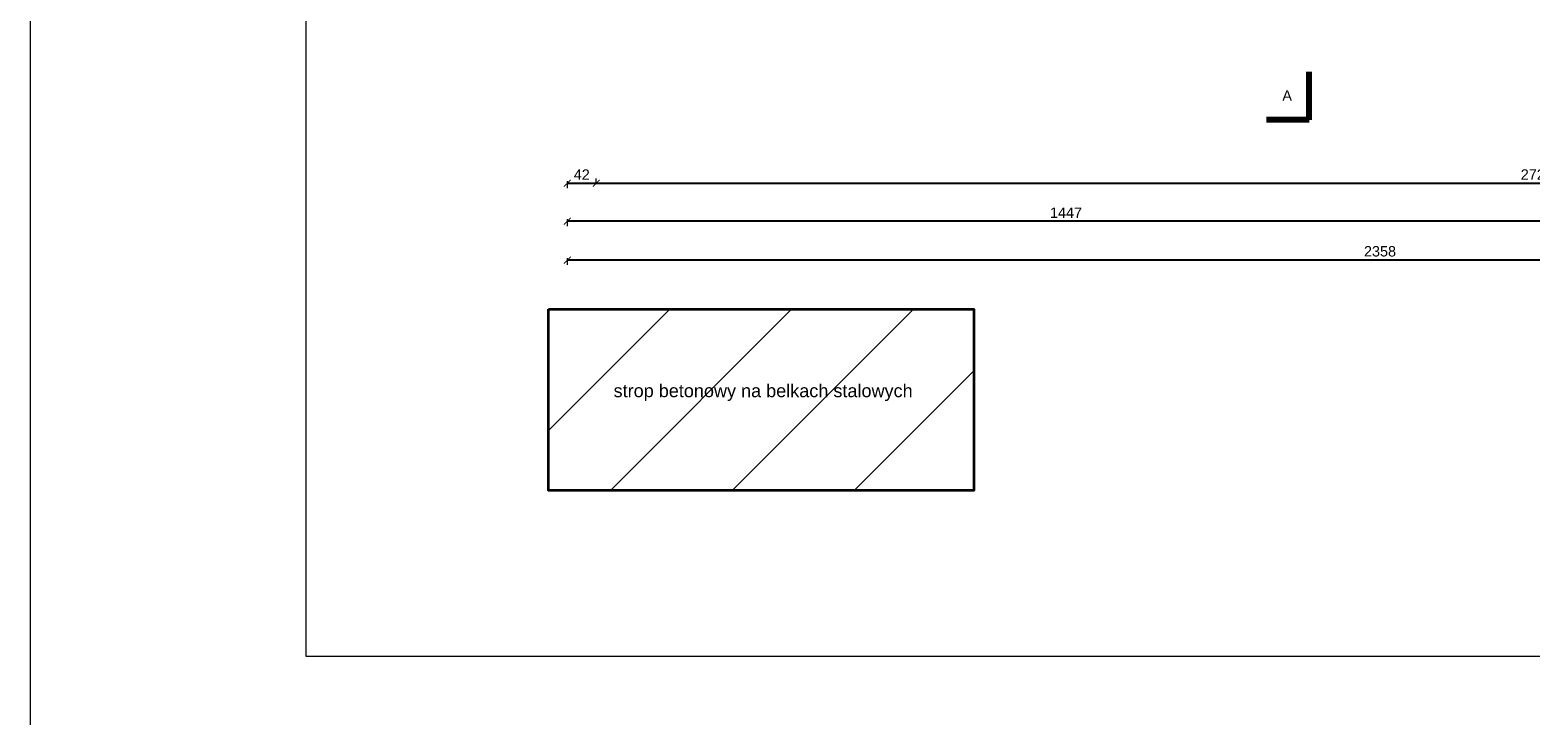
# Model space of a CAD drawing. Header units: millimetres. Extents: x 94902 to 117211, y 64708 to 93779.
# Tile 17 of 37: x 105999 to 108175, y 82460 to 83467. Entities that reach past the tile are written whole.
import ezdxf

# ---------------------------------------------------------------- set-up
doc = ezdxf.new("R2010")
doc.units = ezdxf.units.MM
doc.header["$MEASUREMENT"] = 0
doc.layers.get('0').update_dxf_attribs({"color": 2, "lineweight": 35})
doc.layers.get('Defpoints').update_dxf_attribs({"color": 2})
for name, color, linetype, lineweight in [('A-POJ', 7, 'Continuous', 5), ('Grunt', 9, 'Continuous', 80), ('kreskowanie', 4, 'Continuous', 5), ('Wymiary', 7, 'Continuous', 5), ('ściany', 2, 'Continuous', 35)]:
    doc.layers.add(name, color=color, linetype=linetype, lineweight=lineweight)
doc.layers.add('Opisy', color=7, linetype='Continuous')
doc.styles.get("Standard").update_dxf_attribs({"font": 'arial.ttf'})
doc.dimstyles.new('ISO-25', dxfattribs={"dimtxt": 20, "dimasz": 20, "dimexe": 10, "dimexo": 5, "dimgap": 5, "dimtad": 1, "dimdsep": 46, "dimtxsty": 'Standard', "dimcen": 2.5, "dimadec": 0, "dimazin": 0, "dimtfac": 1, "dimtix": 1, "dimtmove": 0, "dimatfit": 3, "dimfxl": 1, "dimarcsym": 0})

# ---------------------------------------------------------------- blocks, each defined once
blk = doc.blocks.new('_ArchTick')
at = {"color": 0, "linetype": 'ByBlock', "const_width": 0.15}
blk.add_lwpolyline([(-0.5, -0.5), (0.5, 0.5)], dxfattribs=at)
blk = doc.blocks.new('*D432')
at = {"layer": 'Defpoints', "color": 0, "ltscale": 2, "transparency": 16777216}
for p in [(106778.5, 83433), (106820.5, 83245), (106820.5, 83245)]:
    blk.add_point(p, dxfattribs=at)
at = {"layer": 'Wymiary', "color": 0, "lineweight": 5, "ltscale": 2, "transparency": 16777216}
for p, q in [((106778.5, 83248), (106778.5, 83238)), ((106820.5, 83245), (106820.5, 83252))]:
    blk.add_line(p, q, dxfattribs=at)
at = {"layer": 'Wymiary', "color": 0, "lineweight": -2, "ltscale": 2, "transparency": 16777216}
blk.add_line((106778.5, 83245), (106820.5, 83245), dxfattribs=at)
at = {"layer": 'Wymiary', "color": 0, "lineweight": -2, "ltscale": 2, "transparency": 16777216, "xscale": 10, "yscale": 10, "zscale": 10, "rotation": 180}
blk.add_blockref('_ArchTick', (106778.5, 83245), dxfattribs=at)
at = {"layer": 'Wymiary', "color": 0, "lineweight": -2, "ltscale": 2, "transparency": 16777216, "xscale": 10, "yscale": 10, "zscale": 10}
blk.add_blockref('_ArchTick', (106820.5, 83245), dxfattribs=at)
at = {"layer": 'Wymiary', "color": 0, "ltscale": 2, "transparency": 16777216, "insert": (106799.5, 83257.5), "char_height": 15, "attachment_point": 5}
blk.add_mtext('42', dxfattribs=at)
blk = doc.blocks.new('*D433')
at = {"layer": 'Defpoints', "color": 0, "ltscale": 2, "transparency": 16777216}
for p in [(109549.5, 83443), (106820.5, 83245), (109549.5, 83245)]:
    blk.add_point(p, dxfattribs=at)
at = {"layer": 'Wymiary', "color": 0, "lineweight": 5, "ltscale": 2, "transparency": 16777216}
for p, q in [((106820.5, 83245), (106820.5, 83252)), ((109549.5, 83248), (109549.5, 83238))]:
    blk.add_line(p, q, dxfattribs=at)
at = {"layer": 'Wymiary', "color": 0, "lineweight": -2, "ltscale": 2, "transparency": 16777216}
blk.add_line((106820.5, 83245), (109549.5, 83245), dxfattribs=at)
at = {"layer": 'Wymiary', "color": 0, "lineweight": -2, "ltscale": 2, "transparency": 16777216, "xscale": 10, "yscale": 10, "zscale": 10, "rotation": 180}
blk.add_blockref('_ArchTick', (106820.5, 83245), dxfattribs=at)
at = {"layer": 'Wymiary', "color": 0, "lineweight": -2, "ltscale": 2, "transparency": 16777216, "xscale": 10, "yscale": 10, "zscale": 10}
blk.add_blockref('_ArchTick', (109549.5, 83245), dxfattribs=at)
at = {"layer": 'Wymiary', "color": 0, "ltscale": 2, "transparency": 16777216, "insert": (108185, 83257.6), "char_height": 15, "attachment_point": 5}
blk.add_mtext('2729', dxfattribs=at)
blk = doc.blocks.new('*D489')
at = {"layer": 'Defpoints', "color": 0, "ltscale": 2, "transparency": 16777216}
for p in [(106820.5, 86982.7), (109522.5, 86814.4), (109522.5, 73339.9)]:
    blk.add_point(p, dxfattribs=at)
at = {"layer": 'Wymiary', "color": 0, "lineweight": 5, "ltscale": 2, "transparency": 16777216}
for p, q in [((106820.5, 86817.4), (106820.5, 86807.4)), ((109522.5, 86811.4), (109522.5, 86821.4))]:
    blk.add_line(p, q, dxfattribs=at)
at = {"layer": 'Wymiary', "color": 0, "lineweight": -2, "ltscale": 2, "transparency": 16777216}
blk.add_line((106820.5, 86814.4), (109522.5, 86814.4), dxfattribs=at)
at = {"layer": 'Wymiary', "color": 0, "lineweight": -2, "ltscale": 2, "transparency": 16777216, "xscale": 10, "yscale": 10, "zscale": 10, "rotation": 180}
blk.add_blockref('_ArchTick', (106820.5, 86814.4), dxfattribs=at)
at = {"layer": 'Wymiary', "color": 0, "lineweight": -2, "ltscale": 2, "transparency": 16777216, "xscale": 10, "yscale": 10, "zscale": 10}
blk.add_blockref('_ArchTick', (109522.5, 86814.4), dxfattribs=at)
at = {"layer": 'Wymiary', "color": 0, "ltscale": 2, "transparency": 16777216, "insert": (108171.5, 86827.1), "char_height": 15, "attachment_point": 5}
blk.add_mtext('2702', dxfattribs=at)
blk = doc.blocks.new('*D583')
at = {"layer": 'Defpoints', "color": 0, "ltscale": 2, "transparency": 16777216}
for p in [(108225.5, 83534.7), (106778.5, 83481.7), (106778.5, 83189.8)]:
    blk.add_point(p, dxfattribs=at)
at = {"layer": 'Wymiary', "color": 0, "lineweight": 5, "ltscale": 2, "transparency": 16777216}
for p, q in [((106778.5, 83192.8), (106778.5, 83182.8)), ((108225.5, 83192.8), (108225.5, 83182.8))]:
    blk.add_line(p, q, dxfattribs=at)
at = {"layer": 'Wymiary', "color": 0, "lineweight": -2, "ltscale": 2, "transparency": 16777216}
blk.add_line((108225.5, 83189.8), (106778.5, 83189.8), dxfattribs=at)
at = {"layer": 'Wymiary', "color": 0, "lineweight": -2, "ltscale": 2, "transparency": 16777216, "xscale": 10, "yscale": 10, "zscale": 10, "rotation": 180}
blk.add_blockref('_ArchTick', (106778.5, 83189.8), dxfattribs=at)
at = {"layer": 'Wymiary', "color": 0, "lineweight": -2, "ltscale": 2, "transparency": 16777216, "xscale": 10, "yscale": 10, "zscale": 10}
blk.add_blockref('_ArchTick', (108225.5, 83189.8), dxfattribs=at)
at = {"layer": 'Wymiary', "color": 0, "ltscale": 2, "transparency": 16777216, "insert": (107502, 83202.3), "char_height": 15, "attachment_point": 5}
blk.add_mtext('1447', dxfattribs=at)
blk = doc.blocks.new('*D584')
at = {"layer": 'Defpoints', "color": 0, "ltscale": 2, "transparency": 16777216}
for p in [(106778.5, 83510.9), (106778.5, 83133.5), (109136.5, 83127.6)]:
    blk.add_point(p, dxfattribs=at)
at = {"layer": 'Wymiary', "color": 0, "lineweight": 5, "ltscale": 2, "transparency": 16777216}
for p, q in [((106778.5, 83136.5), (106778.5, 83126.5)), ((109136.5, 83132.6), (109136.5, 83140.5))]:
    blk.add_line(p, q, dxfattribs=at)
at = {"layer": 'Wymiary', "color": 0, "lineweight": -2, "ltscale": 2, "transparency": 16777216}
blk.add_line((109136.5, 83133.5), (106778.5, 83133.5), dxfattribs=at)
at = {"layer": 'Wymiary', "color": 0, "lineweight": -2, "ltscale": 2, "transparency": 16777216, "xscale": 10, "yscale": 10, "zscale": 10, "rotation": 180}
blk.add_blockref('_ArchTick', (106778.5, 83133.5), dxfattribs=at)
at = {"layer": 'Wymiary', "color": 0, "lineweight": -2, "ltscale": 2, "transparency": 16777216, "xscale": 10, "yscale": 10, "zscale": 10}
blk.add_blockref('_ArchTick', (109136.5, 83133.5), dxfattribs=at)
at = {"layer": 'Wymiary', "color": 0, "ltscale": 2, "transparency": 16777216, "insert": (107957.5, 83146.2), "char_height": 15, "attachment_point": 5}
blk.add_mtext('2358', dxfattribs=at)

msp = doc.modelspace()

# ---------------------------------------------------------------- hatches: boundary and pattern name
at = {"layer": 'kreskowanie', "ltscale": 2}
h = msp.add_hatch(dxfattribs=at)
h.set_pattern_fill('ANSI31', color=256, scale=1000, style=0)
h.paths.add_polyline_path([(107368.398, 83062.339), (106751.447, 83062.339), (106751.447, 82799.54), (107368.398, 82799.54)])

# ---------------------------------------------------------------- linework, layer by layer
at = {"layer": 'A-POJ', "ltscale": 10}
for p, q in [((105999.079, 85429.57), (105999.079, 82459.57)), ((106399.079, 85329.57), (106399.079, 82559.57)), ((106399.079, 82559.57), (110099.079, 82559.57))]:
    msp.add_line(p, q, dxfattribs=at)
at = {"layer": 'Grunt', "color": 1, "ltscale": 6}
for q in [(107854.713, 83406.44), (107792.913, 83337.017)]:
    msp.add_line((107854.713, 83337.017), q, dxfattribs=at)
at = {"layer": 'ściany', "ltscale": 2}
msp.add_lwpolyline([(106751.447, 83062.339), (107368.398, 83062.339), (107368.398, 82799.54), (106751.447, 82799.54)], close=True, dxfattribs=at)

# ---------------------------------------------------------------- texts
at = {"layer": 'Opisy'}
msp.add_text('A', height=15, dxfattribs=at).set_placement((107815.825, 83364.617))
at = {"layer": 'Opisy', "ltscale": 30}
msp.add_text('strop betonowy na belkach stalowych', height=18.75, dxfattribs=at).set_placement((106845.705, 82934.809))

# ---------------------------------------------------------------- dimensions: what is measured, and where the dimension line sits
at = {"layer": 'Wymiary', "ltscale": 2}
for base, p1, p2, override, picture, middle in [((109522.525, 86814.42), (106820.525, 86982.696), (109522.525, 73339.853), {"dimtxt": 15, "dimasz": 10, "dimexe": 7, "dimrnd": 0.0005, "dimdsep": 0, "dimblk": 'ArchTick', "dimadec": 2, "dimtmove": 1, "dimldrblk": 'ArchTick', "dimfxl": 3, "dimfxlon": 1, "dimlwe": 5}, '*D489', (108171.525, 86827.078)), ((106778.525, 83189.779), (108225.525, 83534.696), (106778.525, 83481.696), {"dimtxt": 15, "dimasz": 10, "dimexe": 7, "dimrnd": 0.0005, "dimdsep": 0, "dimblk": 'ArchTick', "dimadec": 2, "dimldrblk": 'ArchTick', "dimfxl": 3, "dimfxlon": 1, "dimlwe": 5}, '*D583', (107502.025, 83202.309)), ((106778.525, 83133.532), (109136.525, 83127.637), (106778.525, 83510.89), {"dimtxt": 15, "dimasz": 10, "dimexe": 7, "dimrnd": 0.0005, "dimdsep": 0, "dimblk": 'ArchTick', "dimadec": 2, "dimldrblk": 'ArchTick', "dimfxl": 3, "dimfxlon": 1, "dimlwe": 5}, '*D584', (107957.525, 83146.195)), ((106820.525, 83244.967), (106778.525, 83432.96), (106820.525, 83244.967), {"dimtxt": 15, "dimasz": 10, "dimexe": 7, "dimrnd": 0.0005, "dimdsep": 0, "dimblk": 'ArchTick', "dimadec": 2, "dimtmove": 1, "dimldrblk": 'ArchTick', "dimfxl": 3, "dimfxlon": 1, "dimlwe": 5}, '*D432', (106799.525, 83257.498)), ((109549.525, 83244.967), (106820.525, 83244.967), (109549.525, 83442.96), {"dimtxt": 15, "dimasz": 10, "dimexe": 7, "dimrnd": 0.0005, "dimdsep": 0, "dimblk": 'ArchTick', "dimadec": 2, "dimtmove": 1, "dimldrblk": 'ArchTick', "dimfxl": 3, "dimfxlon": 1, "dimlwe": 5}, '*D433', (108185.025, 83257.625))]:
    dim = msp.add_linear_dim(base=base, p1=p1, p2=p2, dimstyle='ISO-25', override=override, dxfattribs=at)
    dim.commit()
    dim.dimension.update_dxf_attribs({"geometry": picture, "text_midpoint": middle})

doc.saveas('drawing.dxf')
